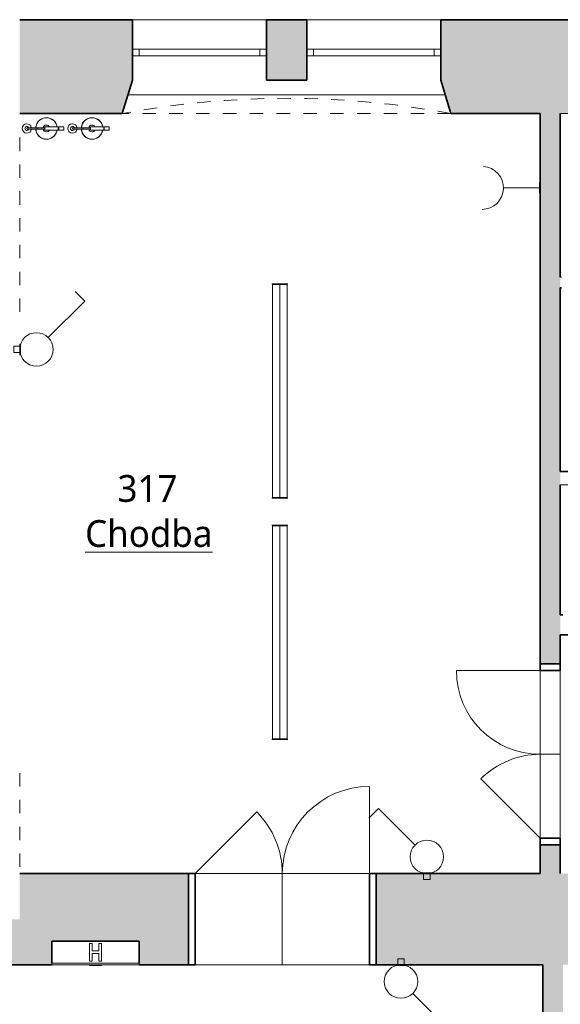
# Model space of a CAD drawing. Header units: metres. Extents: x -0.2 to 46.4, y -4.9 to 28.
# Tile 7 of 15: x 17.8 to 21.8, y 7.4 to 14.7. Entities that reach past the tile are written whole.
import ezdxf

# ---------------------------------------------------------------- set-up
doc = ezdxf.new("R2010")
doc.units = ezdxf.units.M
doc.linetypes.add('AV - Cerch_ 1 tecka 4mm', pattern=[0.006, 0.004, -0.001, 0, -0.001])
doc.layers.add('AV-MISTNOSTI', color=5, linetype='Continuous', lineweight=5, true_color=0x0000ff)
doc.layers.add('AV-TEXTY', color=5, linetype='Continuous', lineweight=13, true_color=0x0000ff)
for name, color, linetype, lineweight in [('AV-SRAFY', 7, 'Continuous', 35), ('AV-STAVBA', 7, 'Continuous', 18), ('AV-VYBAVENI', 7, 'Continuous', 18)]:
    doc.layers.add(name, color=color, linetype=linetype, lineweight=lineweight)
doc.styles.add('Trebuchet MS_B', font='trebuc.ttf', dxfattribs={"height": 0.2})

# ---------------------------------------------------------------- blocks, each defined once
blk = doc.blocks.new('DO_2-L_Obl__členěné_222 - 1300x2550_zdobné-998353-3NP')
at = {"layer": 'AV-STAVBA', "color": 254, "true_color": 0xcccccc}
for p, q in [((0.65, 0.86), (0.65, 0.21)), ((-0.65, 0.21), (-0.1904, 0.6696)), ((-0.65, 0.21), (0.65, 0.21)), ((-0.65, -0.47), (-0.65, 0.21)), ((0, 0.21), (0, -0.47)), ((0.65, -0.47), (0.65, 0.21)), ((-0.7, -0.47), (-0.65, -0.47)), ((-0.65, -0.47), (0.65, -0.47)), ((0.65, -0.47), (0.7, -0.47))]:
    blk.add_line(p, q, dxfattribs=at)
at = {"layer": 'AV-STAVBA', "color": 254, "lineweight": 35, "true_color": 0xcccccc}
for p, q in [((-0.65, 0.21), (-0.7, 0.21)), ((-0.7, 0.21), (-0.7, -0.47)), ((-0.65, -0.47), (-0.65, 0.21)), ((0.7, 0.21), (0.65, 0.21)), ((0.65, 0.21), (0.65, -0.47)), ((0.7, -0.47), (0.7, 0.21)), ((-0.7, -0.47), (-0.65, -0.47)), ((0.65, -0.47), (0.7, -0.47))]:
    blk.add_line(p, q, dxfattribs=at)
at = {"layer": 'AV-STAVBA', "color": 254, "linetype": 'AV - Cerch_ 1 tecka 4mm', "true_color": 0xcccccc}
for p, q in [((-0.65, 0.21), (0.65, 0.21)), ((-0.7, -0.47), (0.7, -0.47)), ((-0.65, -0.47), (0.65, -0.47))]:
    blk.add_line(p, q, dxfattribs=at)
at = {"layer": 'AV-STAVBA', "color": 254, "true_color": 0xcccccc}
for centre, start, end in [((0.65, 0.21), 90, 180), ((-0.65, 0.21), 360, 45)]:
    blk.add_arc(centre, 0.65, start, end, dxfattribs=at)
blk = doc.blocks.new('DO_2-L_Obl__členěné_prosklené_222 - 1250x2700_zdobné-998234-3NP')
at = {"layer": 'AV-STAVBA', "color": 254, "true_color": 0xcccccc}
for p, q in [((0.625, 0.57), (0.625, -0.055)), ((-0.625, -0.055), (-0.1831, 0.3869)), ((-0.625, -0.055), (0.625, -0.055)), ((-0.625, -0.205), (-0.625, -0.055)), ((0, -0.055), (0, -0.205)), ((0.625, -0.205), (0.625, -0.055)), ((-0.675, -0.205), (-0.625, -0.205)), ((-0.625, -0.205), (0.625, -0.205)), ((0.625, -0.205), (0.675, -0.205))]:
    blk.add_line(p, q, dxfattribs=at)
at = {"layer": 'AV-STAVBA', "color": 254, "lineweight": 35, "true_color": 0xcccccc}
for p, q in [((-0.625, -0.055), (-0.675, -0.055)), ((-0.675, -0.055), (-0.675, -0.205)), ((-0.625, -0.205), (-0.625, -0.055)), ((0.675, -0.055), (0.625, -0.055)), ((0.625, -0.055), (0.625, -0.205)), ((0.675, -0.205), (0.675, -0.055)), ((-0.675, -0.205), (-0.625, -0.205)), ((0.625, -0.205), (0.675, -0.205))]:
    blk.add_line(p, q, dxfattribs=at)
at = {"layer": 'AV-STAVBA', "color": 254, "linetype": 'AV - Cerch_ 1 tecka 4mm', "true_color": 0xcccccc}
for p, q in [((-0.625, -0.055), (0.625, -0.055)), ((-0.675, -0.205), (0.675, -0.205)), ((-0.625, -0.205), (0.625, -0.205))]:
    blk.add_line(p, q, dxfattribs=at)
at = {"layer": 'AV-STAVBA', "color": 254, "true_color": 0xcccccc}
for centre, start, end in [((0.625, -0.055), 90, 180), ((-0.625, -0.055), 360, 45)]:
    blk.add_arc(centre, 0.625, start, end, dxfattribs=at)
blk = doc.blocks.new('GM_Otvor_obdélníkový - 1320x2750-1001117-3NP')
at = {"layer": 'AV-STAVBA', "color": 254, "linetype": 'AV - Cerch_ 1 tecka 4mm', "lineweight": 13, "true_color": 0xcccccc}
for p, q in [((-0.66, 0.3), (0.66, 0.3)), ((-0.66, -0.3), (0.66, -0.3)), ((-0.66, -0.3), (0.66, -0.3))]:
    blk.add_line(p, q, dxfattribs=at)
blk = doc.blocks.new('GM_Otvor_obdélníkový - 750x2500-1001405-3NP')
at = {"layer": 'AV-STAVBA', "color": 254, "linetype": 'AV - Cerch_ 1 tecka 4mm', "lineweight": 13, "true_color": 0xcccccc}
for p, q in [((-0.375, 0.3), (0.375, 0.3)), ((-0.375, -0.3), (0.375, -0.3)), ((-0.375, -0.3), (0.375, -0.3))]:
    blk.add_line(p, q, dxfattribs=at)
blk = doc.blocks.new('WI_2-2_bez středního sloupku s příčlí - 1000x-1253519-3NP')
at = {"layer": 'AV-STAVBA', "color": 254, "true_color": 0xcccccc}
for p, q in [((-0.5, 0.08), (-0.5, 0.13)), ((-0.5, 0.13), (0.5, 0.13)), ((-0.5, 0.08), (0.5, 0.08)), ((-0.45, 0.08), (-0.45, 0.13)), ((0.45, 0.08), (0.45, 0.13)), ((0.5, 0.08), (0.5, 0.13))]:
    blk.add_line(p, q, dxfattribs=at)
blk = doc.blocks.new('GM_Nika se zkoseným ostěním a klenutým nadpražím - 2300x2300_250-1254177-3NP')
at = {"layer": 'AV-STAVBA', "color": 254, "linetype": 'AV - Cerch_ 1 tecka 4mm', "lineweight": 13, "true_color": 0xcccccc}
for p, q in [((1.15, 0.35), (-1.15, 0.35)), ((1.225, -0.35), (-1.225, -0.35))]:
    blk.add_line(p, q, dxfattribs=at)
blk.add_arc((0, -6.8989), 6.6625, 79.40504, 100.59496, dxfattribs=at)
blk = doc.blocks.new('GM_Nika_zkosené ostění - v900-1255083-3NP')
at = {"layer": 'AV-STAVBA', "color": 254, "linetype": 'AV - Cerch_ 1 tecka 4mm', "lineweight": 13, "true_color": 0xcccccc}
blk.add_line((-1.1, 0.35), (1.35, 0.35), dxfattribs=at)
blk = doc.blocks.new('PF_Hydrant pod omítku - 650x650-1551170-3NP')
at = {"layer": 'AV-VYBAVENI', "color": 254, "true_color": 0xcccccc}
for p, q in [((-0.7777, 0.34), (-0.1277, 0.34)), ((-0.7777, 0.34), (-0.7777, 0.327)), ((-0.7777, 0.34), (-0.7777, 0.165)), ((-0.1277, 0.327), (-0.7777, 0.327)), ((-0.4977, 0.345), (-0.4777, 0.345)), ((-0.4977, 0.34), (-0.4977, 0.345)), ((-0.4977, 0.312), (-0.4977, 0.182)), ((-0.4777, 0.312), (-0.4977, 0.312)), ((-0.4777, 0.345), (-0.4277, 0.345)), ((-0.4777, 0.34), (-0.4777, 0.345)), ((-0.4777, 0.257), (-0.4777, 0.312)), ((-0.4277, 0.345), (-0.4077, 0.345)), ((-0.4277, 0.34), (-0.4277, 0.345)), ((-0.4277, 0.312), (-0.4277, 0.257)), ((-0.4077, 0.312), (-0.4277, 0.312)), ((-0.4077, 0.34), (-0.4077, 0.345)), ((-0.4077, 0.182), (-0.4077, 0.312)), ((-0.1277, 0.34), (-0.1277, 0.327)), ((-0.1277, 0.165), (-0.1277, 0.34)), ((-0.4277, 0.257), (-0.4777, 0.257)), ((-0.4277, 0.237), (-0.4777, 0.237)), ((-0.4777, 0.182), (-0.4777, 0.237)), ((-0.4277, 0.237), (-0.4277, 0.182)), ((-0.7777, 0.165), (-0.1277, 0.165)), ((-0.4977, 0.182), (-0.4777, 0.182)), ((-0.4277, 0.182), (-0.4077, 0.182))]:
    blk.add_line(p, q, dxfattribs=at)
blk = doc.blocks.new('GM_Hasicí přístroj - Hasici pristroj-1546942-3NP')
at = {"layer": 'AV-STAVBA', "color": 254, "lineweight": 13, "true_color": 0xcccccc}
for p, q in [((-0.0421, 0.0036), (-0.1007, 0.0036)), ((-0.0421, 0.0111), (0.0579, 0.0111)), ((-0.0421, 0.0111), (-0.0421, -0.0139)), ((0.0579, 0.0111), (0.0605, 0.0111)), ((0.0579, 0.0111), (0.0579, -0.0139)), ((0.0605, 0.0111), (0.0979, 0.0111)), ((0.0605, 0.0111), (0.0605, -0.0139)), ((0.0979, 0.0111), (0.0979, -0.0139)), ((-0.1007, -0.0064), (-0.0421, -0.0064)), ((0.0579, -0.0139), (-0.0421, -0.0139)), ((0.0605, -0.0139), (0.0579, -0.0139)), ((0.0979, -0.0139), (0.0605, -0.0139))]:
    blk.add_line(p, q, dxfattribs=at)
at = {"layer": 'AV-STAVBA', "color": 254, "lineweight": 13, "true_color": 0xcccccc, "flags": 128}
for points in [[(-0.1007, 0.0036), (-0.1035, 0.0036), (-0.1063, 0.0036), (-0.1092, 0.0036), (-0.112, 0.0036), (-0.1149, 0.0036), (-0.1177, 0.0036), (-0.1205, 0.0036), (-0.1233, 0.0036), (-0.126, 0.0036), (-0.1288, 0.0036), (-0.1315, 0.0036), (-0.1341, 0.0036), (-0.1367, 0.0036), (-0.1393, 0.0036), (-0.1418, 0.0036), (-0.1443, 0.0036), (-0.1467, 0.0036), (-0.149, 0.0036), (-0.1513, 0.0036), (-0.1535, 0.0036), (-0.1556, 0.0036), (-0.1577, 0.0036), (-0.1596, 0.0036), (-0.1615, 0.0036), (-0.1633, 0.0036), (-0.165, 0.0036), (-0.1667, 0.0036), (-0.1682, 0.0036), (-0.1696, 0.0036), (-0.1709, 0.0036), (-0.1714, 0.0036)], [(-0.1714, -0.0064), (-0.1701, -0.0064), (-0.1687, -0.0064), (-0.1673, -0.0064), (-0.1657, -0.0064), (-0.164, -0.0064), (-0.1622, -0.0064), (-0.1604, -0.0064), (-0.1584, -0.0064), (-0.1564, -0.0064), (-0.1543, -0.0064), (-0.1522, -0.0064), (-0.1499, -0.0064), (-0.1476, -0.0064), (-0.1452, -0.0064), (-0.1428, -0.0064), (-0.1403, -0.0064), (-0.1377, -0.0064), (-0.1351, -0.0064), (-0.1325, -0.0064), (-0.1298, -0.0064), (-0.1271, -0.0064), (-0.1244, -0.0064), (-0.1216, -0.0064), (-0.1188, -0.0064), (-0.116, -0.0064), (-0.1131, -0.0064), (-0.1103, -0.0064), (-0.1074, -0.0064), (-0.1046, -0.0064), (-0.1018, -0.0064), (-0.1007, -0.0064)]]:
    blk.add_lwpolyline(points, dxfattribs=at)
at = {"layer": 'AV-STAVBA', "color": 254, "lineweight": 13, "true_color": 0xcccccc}
for centre, radius, start, end in [((-0.0307, -0.0014), 0.08, 90, 176.37662), ((-0.0307, -0.0014), 0.08, 90, 110.02868), ((-0.0307, -0.0014), 0.08, 69.97132, 90), ((-0.0307, -0.0014), 0.08, 9.18677, 90), ((-0.1772, -0.0014), 0.035, 7.23753, 180), ((-0.1764, -0.0014), 0.015, 18.64917, 180), ((-0.1764, -0.0014), 0.015, 165, 180), ((-0.1764, -0.0014), 0.015, 105, 134.93615), ((-0.1714, -0.0014), 0.005, 150, 180), ((-0.1714, -0.0014), 0.005, 90, 120), ((-0.1764, -0.0014), 0.015, 45.06385, 75), ((-0.1764, -0.0014), 0.015, 18.64917, 44.93615), ((-0.0307, -0.0014), 0.08, 159.97132, 176.42822), ((-0.0307, -0.0014), 0.08, 114.97132, 155.02868), ((-0.0307, -0.0014), 0.025, 90, 169.20034), ((-0.0307, -0.0014), 0.025, 30, 90), ((-0.0307, -0.0014), 0.08, 24.97132, 65.02868), ((-0.0307, -0.0014), 0.08, 9.05555, 20.02868), ((-0.1772, -0.0014), 0.035, 180, 351.96894), ((-0.1764, -0.0014), 0.015, 174.95011, 180), ((-0.1764, -0.0014), 0.015, 180, 185.04989), ((-0.1764, -0.0014), 0.015, 180, 224.93615), ((-0.1764, -0.0014), 0.015, 180, 341.97651), ((-0.1764, -0.0014), 0.015, 240, 270), ((-0.1714, -0.0014), 0.005, 180, 210), ((-0.1714, -0.0014), 0.005, 240, 285), ((-0.1764, -0.0014), 0.015, 330, 341.97651), ((-0.0307, -0.0014), 0.08, 183.5619, 200.02868), ((-0.0307, -0.0014), 0.08, 183.6137, 270), ((-0.0307, -0.0014), 0.08, 204.97132, 245.02868), ((-0.0307, -0.0014), 0.025, 190.79953, 270), ((-0.0307, -0.0014), 0.025, 270, 330), ((-0.0307, -0.0014), 0.08, 270, 350.81323), ((-0.0307, -0.0014), 0.08, 294.97132, 335.02868), ((-0.0307, -0.0014), 0.08, 339.97132, 350.94445), ((-0.0307, -0.0014), 0.08, 249.97132, 270), ((-0.0307, -0.0014), 0.08, 270, 290.02868)]:
    blk.add_arc(centre, radius, start, end, dxfattribs=at)
for points, knots in [([(-0.1764, -0.0014), (-0.1764, -0.0009), (-0.1762, 0.0003), (-0.1753, 0.0019), (-0.1742, 0.0028), (-0.1731, 0.0033), (-0.1725, 0.0034), (-0.1723, 0.0035)], [0, 0, 0, 0, 0.1111111, 0.2222222, 0.3333333, 0.3888889, 0.4444444, 0.4444444, 0.4444444, 0.4444444]), ([(-0.1689, -0.0058), (-0.1692, -0.0059), (-0.1697, -0.0062), (-0.1705, -0.0064), (-0.1714, -0.0065), (-0.1723, -0.0064), (-0.1731, -0.0062), (-0.1742, -0.0057), (-0.1753, -0.0047), (-0.1762, -0.0032), (-0.1764, -0.002), (-0.1764, -0.0014)], [0.3333333, 0.3333333, 0.3333333, 0.3333333, 0.3888889, 0.4444444, 0.5, 0.5555556, 0.6111111, 0.6666667, 0.7777778, 0.8888889, 1, 1, 1, 1])]:
    blk.add_open_spline(points, degree=3, knots=knots, dxfattribs=at)
for points in [[(-0.1004, -0.0014), (-0.1004, -0.0009), (-0.1004, 0.0003), (-0.1005, 0.0018), (-0.1005, 0.003), (-0.1006, 0.0034), (-0.1006, 0.0035)], [(-0.1006, -0.0064), (-0.1006, -0.0063), (-0.1005, -0.0059), (-0.1005, -0.0047), (-0.1004, -0.0032), (-0.1004, -0.002), (-0.1004, -0.0014)]]:
    blk.add_open_spline(points, degree=3, dxfattribs=at)
blk = doc.blocks.new('D0089 - 1514 - OÚPSŘ_Benešova_rvt-1-3NP')
at = {"layer": 'AV-SRAFY', "lineweight": 5, "true_color": 0xcccccc}
h = blk.add_hatch(color=254, dxfattribs=at)
h.paths.add_polyline_path([(35.7548, 14.0482), (37.3498, 14.0482), (37.4248, 14.3082), (37.4248, 14.7482), (35.6798, 14.7482), (35.6798, 14.3082)])
h.paths.add_polyline_path([(39.2348, 14.0482), (39.2348, 14.7482), (38.5248, 14.7482), (38.5248, 14.3082), (38.5998, 14.0482)])
h.paths.add_polyline_path([(24.9948, 14.0482), (26.0848, 14.0482), (26.0848, 14.7482), (24.8748, 14.7482), (24.8748, 14.0482), (24.9748, 14.0482)])
h.paths.add_polyline_path([(27.5148, 14.0482), (29.2048, 14.0482), (29.2798, 14.3082), (29.2798, 14.7482), (27.5148, 14.7482), (27.5148, 14.3482)])
h.paths.add_polyline_path([(34.5048, 14.0482), (34.5798, 14.3082), (34.5798, 14.7482), (33.3798, 14.7482), (33.3798, 14.3082), (33.4548, 14.0482), (34.1648, 14.0482)])
h.paths.add_polyline_path([(23.8998, 14.0482), (24.4248, 14.0482), (24.4248, 14.7482), (23.8998, 14.7482)])
h.paths.add_polyline_path([(30.4548, 14.0482), (32.2048, 14.0482), (32.2798, 14.3082), (32.2798, 14.7482), (30.3798, 14.7482), (30.3798, 14.3082)])
h.paths.add_polyline_path([(22.8048, 14.0482), (23.1998, 14.0482), (23.1998, 14.7482), (22.6548, 14.7482), (22.6548, 14.0482), (22.7848, 14.0482)])
h.paths.add_polyline_path([(21.8483, 14.0482), (22.2048, 14.0482), (22.2048, 14.7482), (20.9048, 14.7482), (20.9048, 14.2982), (20.9798, 14.0482), (21.7948, 14.0482)])
h.paths.add_polyline_path([(17.7648, 14.0482), (18.5298, 14.0482), (18.6048, 14.2982), (18.6048, 14.7482), (17.7648, 14.7482), (17.7648, 14.0583)])
h.paths.add_polyline_path([(19.9048, 14.2982), (19.9048, 14.7482), (19.6048, 14.7482), (19.6048, 14.2982), (19.8236, 14.2982)])
at = {"layer": 'AV-SRAFY', "lineweight": 18, "true_color": 0xcccccc}
h = blk.add_hatch(color=254, dxfattribs=at)
h.paths.add_polyline_path([(21.7948, 8.3782), (21.7948, 8.5932), (21.6448, 8.5932), (21.6448, 8.3782)])
h.paths.add_polyline_path([(21.6448, 9.9432), (21.7948, 9.9432), (21.7948, 14.0482), (21.6448, 14.0482), (21.6448, 10.809)])
h = blk.add_hatch(color=254, dxfattribs=at)
h.paths.add_polyline_path([(39.2348, 7.6982), (39.2348, 8.3782), (32.5648, 8.3782), (32.5648, 7.6982), (36.0217, 7.6982)])
h.paths.add_polyline_path([(17.7988, 7.6982), (18.0048, 7.6982), (18.0048, 7.8732), (18.6548, 7.8732), (18.6548, 7.6982), (19.0224, 7.6982), (19.0224, 8.3782), (17.7648, 8.3782), (17.7648, 8.0382), (17.5048, 8.0382), (17.5048, 7.6982)])
h.paths.add_polyline_path([(20.4224, 7.6982), (22.8123, 7.6982), (22.8123, 8.3782), (20.4224, 8.3782), (20.4224, 7.9208)])
h.paths.add_polyline_path([(24.2123, 7.6982), (31.1648, 7.6982), (31.1648, 8.3782), (29.9648, 8.3782), (29.9648, 7.8682), (28.7048, 7.8682), (28.7048, 8.3782), (24.2123, 8.3782), (24.2123, 7.9208)])
blk.add_hatch(color=254, dxfattribs=at).paths.add_polyline_path([(21.6648, 1.0082), (21.8148, 1.0082), (21.8148, 7.6982), (21.6648, 7.6982), (21.6648, 2.1443)])
at = {"layer": 'AV-STAVBA', "color": 254, "lineweight": 35, "true_color": 0xcccccc}
for p, q in [((18.6048, 14.7482), (17.7648, 14.7482)), ((18.6048, 14.2982), (18.6048, 14.7482)), ((19.6048, 14.7482), (19.9048, 14.7482)), ((19.6048, 14.7482), (19.6048, 14.2982)), ((19.9048, 14.7482), (19.9048, 14.2982)), ((22.2048, 14.7482), (20.9048, 14.7482)), ((20.9048, 14.2982), (20.9048, 14.7482)), ((18.5298, 14.0482), (18.6048, 14.2982)), ((19.6048, 14.2982), (19.9048, 14.2982)), ((20.9798, 14.0482), (20.9048, 14.2982)), ((17.7648, 14.0482), (18.5298, 14.0482)), ((20.9798, 14.0482), (21.6448, 14.0482)), ((21.6448, 14.0482), (21.6448, 9.9432)), ((21.7948, 12.8282), (21.7948, 14.0482)), ((21.7948, 14.0482), (21.7948, 14.0282)), ((21.7948, 14.0282), (21.7948, 12.8282)), ((21.7948, 11.3782), (21.7948, 12.7482)), ((21.7948, 12.7482), (21.8048, 12.7482)), ((22.4348, 11.3782), (21.7948, 11.3782)), ((21.7948, 10.3082), (21.7948, 11.2782)), ((21.7948, 11.2782), (21.7948, 11.2582)), ((21.7948, 11.2582), (21.7948, 10.3082)), ((21.8148, 10.3082), (21.7948, 10.3082)), ((21.7948, 10.3082), (21.8148, 10.3082)), ((21.7948, 9.9432), (21.7948, 10.1582)), ((21.7948, 10.1582), (22.4148, 10.1582)), ((21.6448, 9.9432), (21.7948, 9.9432)), ((21.7948, 8.5932), (21.6448, 8.5932)), ((21.6448, 8.5932), (21.6448, 8.3782)), ((21.7948, 8.3782), (21.7948, 8.5932)), ((19.0224, 8.3782), (17.7648, 8.3782)), ((19.0224, 7.6982), (19.0224, 8.3782)), ((21.6448, 8.3782), (20.4224, 8.3782)), ((20.4224, 8.3782), (20.4224, 7.6982)), ((18.0048, 7.7112), (18.0048, 7.8732)), ((18.0048, 7.8732), (18.6548, 7.8732)), ((18.6548, 7.8732), (18.6548, 7.7112)), ((17.5048, 7.6982), (18.0048, 7.6982)), ((18.6548, 7.6982), (19.0224, 7.6982)), ((20.4224, 7.6982), (21.6648, 7.6982)), ((21.6648, 7.6982), (21.6648, 1.0082))]:
    blk.add_line(p, q, dxfattribs=at)
at = {"layer": 'AV-STAVBA', "color": 254, "true_color": 0xcccccc}
for p, q in [((18.6048, 14.7482), (19.6048, 14.7482)), ((19.9048, 14.7482), (20.9048, 14.7482)), ((18.5718, 14.1882), (20.9378, 14.1882)), ((21.7948, 14.0482), (22.2048, 14.0482)), ((22.2048, 14.0482), (21.7948, 14.0482)), ((21.8048, 12.8282), (21.7948, 12.8282)), ((21.7948, 12.8282), (21.8048, 12.8282)), ((21.7948, 11.2782), (22.4348, 11.2782)), ((22.4348, 11.2782), (21.7948, 11.2782)), ((21.6448, 8.6432), (21.6448, 9.8932)), ((21.7948, 9.8932), (21.7948, 8.6432)), ((19.0724, 8.3782), (20.3724, 8.3782))]:
    blk.add_line(p, q, dxfattribs=at)
at = {"layer": 'AV-STAVBA', "color": 254, "lineweight": 18, "true_color": 0xcccccc}
for name, p in [('GM_Nika se zkoseným ostěním a klenutým nadpražím - 2300x2300_250-1254177-3NP', (19.7548, 14.3982)), ('WI_2-2_bez středního sloupku s příčlí - 1000x-1253519-3NP', (19.1048, 14.3982)), ('WI_2-2_bez středního sloupku s příčlí - 1000x-1253519-3NP', (20.4048, 14.3982)), ('GM_Hasicí přístroj - Hasici pristroj-1546942-3NP', (17.9948, 13.9382)), ('GM_Hasicí přístroj - Hasici pristroj-1546942-3NP', (18.3348, 13.9382)), ('DO_2-L_Obl__členěné_222 - 1300x2550_zdobné-998353-3NP', (19.7224, 8.1682))]:
    blk.add_blockref(name, p, dxfattribs=at)
for name, p, rotation in [('GM_Nika_zkosené ostění - v900-1255083-3NP', (19.8798, 14.3982), 180), ('GM_Otvor_obdélníkový - 1320x2750-1001117-3NP', (17.4648, 13.2082), 269.9999999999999), ('DO_2-L_Obl__členěné_prosklené_222 - 1250x2700_zdobné-998234-3NP', (21.5898, 9.2682), 89.9999999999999), ('GM_Otvor_obdélníkový - 750x2500-1001405-3NP', (17.4648, 8.7532), 269.9999999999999)]:
    blk.add_blockref(name, p, dxfattribs=dict(at, rotation=rotation))
at = {"layer": 'AV-VYBAVENI', "color": 254, "lineweight": 18, "true_color": 0xcccccc, "rotation": 180}
blk.add_blockref('PF_Hydrant pod omítku - 650x650-1551170-3NP', (17.8771, 8.0382), dxfattribs=at)
blk = doc.blocks.new('EF_Zásuvka - Jednozásuvka-840808-3NP')
at = {"layer": 'AV-STAVBA'}
for p, q in [((1.3221, 8.3932), (1.4021, 8.3932)), ((1.3221, 8.3882), (1.3221, 8.3932)), ((1.3321, 8.3932), (1.3921, 8.3932)), ((1.3921, 8.3932), (1.3321, 8.3932)), ((1.3321, 8.3932), (1.3921, 8.3932)), ((1.3871, 8.3932), (1.3371, 8.3932)), ((1.3801, 8.3932), (1.3421, 8.3932)), ((1.3801, 8.3932), (1.3421, 8.3932)), ((1.3496, 8.3932), (1.3533, 8.3932)), ((1.3496, 8.3932), (1.3533, 8.3932)), ((1.3633, 8.3932), (1.3596, 8.3932)), ((1.3633, 8.3932), (1.3596, 8.3932)), ((1.3733, 8.3932), (1.3696, 8.3932)), ((1.3733, 8.3932), (1.3696, 8.3932)), ((1.4021, 8.3932), (1.4021, 8.3882))]:
    blk.add_line(p, q, dxfattribs=at)
blk = doc.blocks.new('EF_Vypínač - Jednoklapka-835338-3NP')
at = {"layer": 'AV-STAVBA'}
for p, q in [((2.934, 5.9632), (3.014, 5.9632)), ((2.934, 5.9582), (2.934, 5.9632)), ((3.014, 5.9582), (2.934, 5.9582)), ((3.004, 5.9632), (2.944, 5.9632)), ((2.944, 5.9632), (3.004, 5.9632)), ((2.95, 5.9132), (2.95, 5.9582)), ((2.998, 5.9582), (2.998, 5.9132)), ((3.014, 5.9632), (3.014, 5.9582)), ((2.998, 5.9132), (2.95, 5.9132))]:
    blk.add_line(p, q, dxfattribs=at)
blk = doc.blocks.new('LF_Závěsné lineární svítidlo - 1600x120-926339-3NP')
at = {"layer": 'AV-STAVBA', "color": 5, "true_color": 0x0000ff}
for p, q in [((-0.8, -0.06), (-0.8, 0.06)), ((0.8, 0), (-0.8, 0)), ((-0.795, -0.055), (-0.795, 0.055)), ((-0.795, 0.055), (0.795, 0.055)), ((0.795, 0.055), (0.795, -0.055)), ((0.8, 0.06), (0.8, -0.06)), ((0.795, -0.055), (-0.795, -0.055))]:
    blk.add_line(p, q, dxfattribs=at)

msp = doc.modelspace()

# ---------------------------------------------------------------- linework, layer by layer
at = {"layer": 'AV-TEXTY', "lineweight": 5}
for p, q in [((21.3716, 13.4931), (21.6448, 13.4931)), ((18.2508, 12.6494), (18.1789, 12.7213)), ((17.9782, 12.3767), (18.2508, 12.6494)), ((17.9782, 12.3767), (18.0079, 12.4064)), ((20.4392, 8.8642), (20.3673, 8.7923)), ((20.7118, 8.5916), (20.4392, 8.8642)), ((20.7118, 8.5916), (20.6822, 8.6213)), ((20.695, 7.4848), (20.7247, 7.4551)), ((20.695, 7.4848), (20.9676, 7.2122))]:
    msp.add_line(p, q, dxfattribs=at)
for centre in [(17.8898, 12.2884), (20.8002, 8.5032), (20.6066, 7.5732)]:
    msp.add_circle(centre, 0.125, dxfattribs=at)
msp.add_arc((21.2116, 13.4931), 0.16, 270, 86.41054, dxfattribs=at)

# ---------------------------------------------------------------- block references
at = {"lineweight": 5}
msp.add_blockref('D0089 - 1514 - OÚPSŘ_Benešova_rvt-1-3NP', (0, 0), dxfattribs=at)
at = {"layer": 'AV-STAVBA'}
for name, p, rotation in [('EF_Zásuvka - Jednozásuvka-840808-3NP', (30.033, 12.131), 90.00000000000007), ('EF_Vypínač - Jednoklapka-835338-3NP', (11.8066, 15.2624), 270.0000000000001), ('EF_Vypínač - Jednoklapka-835338-3NP', (23.5806, 13.6564), 180)]:
    msp.add_blockref(name, p, dxfattribs=dict(at, rotation=rotation))
at = {"layer": 'AV-STAVBA', "color": 5, "true_color": 0x0000ff, "extrusion": (0, 0, -1), "rotation": 269.9999999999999}
for p in [(-19.7048, 11.9782), (-19.7048, 10.1782)]:
    msp.add_blockref('LF_Závěsné lineární svítidlo - 1600x120-926339-3NP', p, dxfattribs=at)
at = {"layer": 'AV-STAVBA'}
msp.add_blockref('EF_Vypínač - Jednoklapka-835338-3NP', (17.8262, 2.42), dxfattribs=at)

# ---------------------------------------------------------------- texts
at = {"layer": 'AV-MISTNOSTI', "char_height": 0.2, "attachment_point": 1, "style": 'Trebuchet MS_B'}
for s, insert, width in [('317', (18.4935, 11.3514), 0.601266), ('\\LChodba', (18.252, 11.0151), 1.186497)]:
    msp.add_mtext(s, dxfattribs=dict(at, insert=insert, width=width))

doc.saveas('drawing.dxf')
